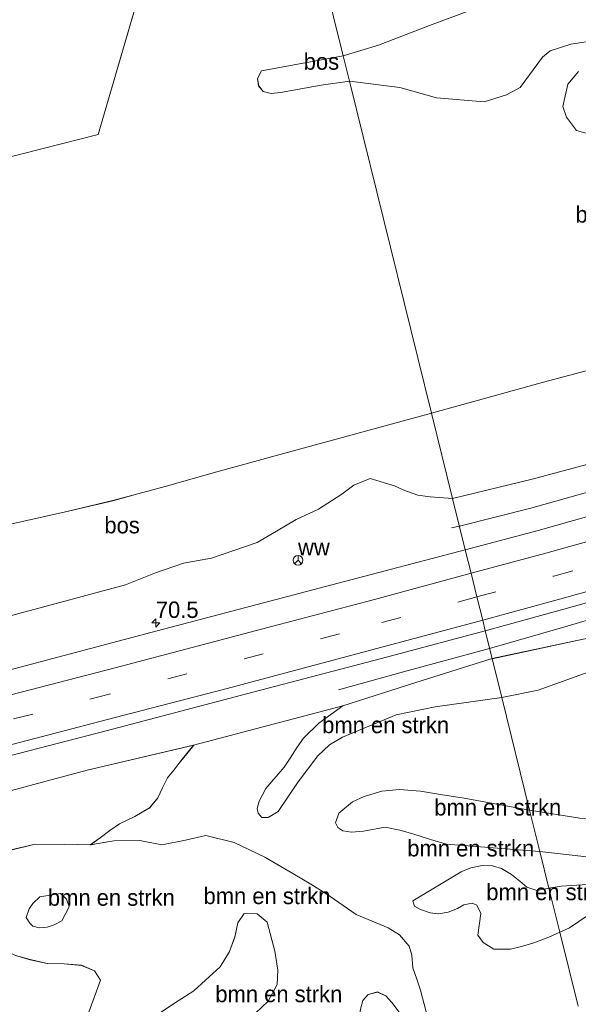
# Model space of a CAD drawing. Header units: millimetres. Extents: x 180000 to 190000, y 466229 to 468626.
# Tile 69 of 202: x 182665 to 182750, y 468155 to 468305. Entities that reach past the tile are written whole.
import ezdxf
from ezdxf.enums import TextEntityAlignment as Align

# ---------------------------------------------------------------- set-up
doc = ezdxf.new("R2010")
doc.units = ezdxf.units.MM
doc.linetypes.add('39strp', pattern=[12, 3, -9])
for name, color, linetype, lineweight in [('af-bs-rasterhekwerk', 8, 'hekwerk', 18), ('as-bs-kilometr', 13, 'Continuous', 18), ('bp-b5-bomenstruiken', 93, 'Continuous', 18), ('bp-b5-bos', 93, 'Continuous', 18), ('bp-b5-grasland', 93, 'Continuous', 18), ('bw-bs-rona', 8, 'Continuous', 18), ('gr-bs-geleiderail', 213, 'geleiderail', 18), ('gw-bs-kruinlijn', 93, 'Continuous', 18), ('gw-bs-teenlijn', 93, 'Continuous', 18), ('kd-bs-opnamedtmgrens', 173, 'Continuous', 18), ('mk-bs-39streep 0.15', 8, '39strp', 18), ('mk-bs-streep 0.15', 8, 'Continuous', 18), ('og-bs-hulpgeometrie', 53, 'Continuous', 18), ('vh-b5-verh_soort', 8, 'Continuous', 18)]:
    doc.layers.add(name, color=color, linetype=linetype, lineweight=lineweight)
doc.styles.add('rtw_iso', font='iso-rtw.shx')
doc.linetypes.add('geleiderail', pattern='A,2,-1,[175,RTW.shx,S=0.5,R=0,X=0,Y=0],-1', length=4)
doc.linetypes.add('hekwerk', pattern='A,7,-1.5,[1,RTW.shx,S=0.75,R=0,X=0,Y=0],-1.5', length=10)

# ---------------------------------------------------------------- blocks, each defined once
blk = doc.blocks.new('wegwijzer')
for q in [(-0.53, -0.53), (0, 0.75), (0.53, -0.53)]:
    blk.add_line((0, 0), q)
blk.add_circle((0, 0), 0.75)
blk = doc.blocks.new('dtbattr')
at = {"style": 'rtw_iso'}
blk.add_attdef('TAG', (0.59, 0.87), '', height=2.5, dxfattribs=at)
blk = doc.blocks.new('dtbattr-r')
at = {"style": 'rtw_iso'}
blk.add_attdef('TAG', text='', height=2.5, dxfattribs=at).set_placement((0, 0), align=Align.MIDDLE_CENTER)
blk = doc.blocks.new('d33az_ACAD_1_FMEBLOCK62')
at = {"layer": 'bp-b5-grasland'}
blk.add_polyline3d([(-165.74, -55.42, 38.12), (-179.56, -58.37, 38.22), (-180.62, -54.11, 38.55), (-168.65, -50.83, 38.67), (-144.86, -44.19, 38.68)], dxfattribs=at)
blk = doc.blocks.new('d33az_ACAD_1_FMEBLOCK80')
at = {"layer": 'bp-b5-bomenstruiken'}
for points in [[(4.68, 21.38, 39.07), (9.35, 19.15, 39.12), (13.61, 16.65, 39.15), (16.33, 15.04, 39.11), (18.61, 13.63, 39.07), (23.23, 10.42, 39.17), (28.13, 8.37, 39.22), (29.83, 7.34, 39.17), (31.29, 5.61, 39.13), (31.7, 4.23, 39.11), (31.88, 2.32, 39.1), (32.46, 0.56, 39.1), (33.01, -1.09, 39.13), (33.9, -4.41, 39.1), (34.52, -6.4, 39.11), (34.09, -7.85, 39.07), (31.58, -11.3, 38.93), (28.72, -12.6, 38.84), (18.04, -16.1, 38.74), (-4.7, -22.41, 38.65), (-6.62, -21.79, 38.65), (-8.39, -20.65, 38.63), (-10.1, -19.94, 38.57), (-13.82, -18.41, 38.34), (-16.22, -16.64, 38.19), (-17.1, -15.11, 38.07), (-17.76, -12.22, 37.95), (-18.17, -9.82, 37.9), (-18.24, -7.1, 37.86), (-17.45, -4.45, 37.83), (-15.7, 0.4, 38.29), (-16.61, 1.84, 38.31), (-18.55, 2.68, 38.33), (-21.2, 2.9, 38.34), (-23.78, 2.97, 38.33), (-26.41, 3.54, 38.3), (-28.63, 4.15, 38.33), (-30.53, 5.12, 38.32), (-31.88, 6.56, 38.29), (-33.02, 9, 38.32), (-34.52, 11.68, 38.27), (-34.46, 16.07, 38.2), (-32.53, 18.47, 38.25), (-29.53, 20.18, 38.24), (-25.84, 21.06, 38.23), (-21.14, 21.13, 38.31), (-17.22, 21.03, 38.32), (-13.64, 21.64, 38.25), (-9.67, 21.65, 38.27), (-6.37, 21.03, 38.44), (-2.74, 21.71, 38.69), (0.34, 22.41, 38.97)], [(-25.97, 8.62, 41.09), (-25, 8.39, 41.08), (-23.8, 8.5, 41.09), (-22.74, 8.86, 41.1), (-21.56, 9.47, 41.05), (-20.43, 11.58, 41.02), (-20.86, 12.75, 41.01), (-21.76, 13.59, 41.01), (-24.9, 13.12, 41.01), (-25.96, 12.08, 41.01), (-26.53, 11.28, 41.04), (-26.98, 9.94, 41.05), (-26.45, 9.09, 41.09)], [(5.25, 9.13, 41), (4.78, 6.99, 40.96), (3.98, 4.78, 40.95), (2.54, 2.47, 40.88), (0.29, 0.42, 40.22), (-1.48, -1.19, 40.12), (-3.85, -2.71, 40.01), (-6.4, -4.4, 39.92), (-8.64, -6.27, 39.84), (-10.53, -8.97, 39.81), (-10.64, -10.89, 39.83), (-10.1, -12.79, 39.85), (-8.56, -14.4, 39.89), (-4.92, -16.62, 39.93), (-2.96, -17.8, 39.94), (-2.22, -17.87, 39.9), (-0.71, -17.91, 39.76), (0.97, -17.7, 39.66), (2.49, -17.43, 39.65), (4.19, -16.95, 39.54), (6.05, -16.31, 39.48), (7.2, -15.67, 39.54), (8.76, -14.62, 39.76), (9.82, -13.93, 39.95), (10.61, -13.53, 40.15), (11.94, -13.25, 40.37), (14.81, -12.45, 40.45), (17.05, -11.82, 40.54), (18.34, -11.41, 40.55), (21.56, -10.19, 40.16), (24.22, -9.53, 40.08), (26.77, -9.04, 40.1), (28.63, -8.23, 40.05), (30.03, -7.48, 40), (30.63, -6.46, 39.97), (30.42, -5.41, 39.97), (29.79, -4.47, 39.99), (28.65, -2.98, 40.01), (27.75, -1.95, 40.01), (26.49, -1.37, 39.96), (25.09, -1.76, 39.93), (24.27, -2.68, 39.92), (23.92, -3.97, 39.92), (23.74, -5.12, 39.97), (23.19, -6.96, 40.02), (21.97, -7.9, 40.23), (18.58, -9.27, 40.23), (15.12, -10.49, 40.21), (11.44, -12.03, 40.02), (9.24, -13.02, 39.77), (6.63, -13.62, 39.6), (4.69, -13.7, 39.83), (0.77, -13.06, 40.27), (0.48, -10.81, 40.55), (1, -8.89, 40.61), (2.85, -7.4, 40.68), (5.67, -5.88, 40.78), (7.91, -4.62, 40.88), (9.85, -2.79, 40.91), (11.19, -0.25, 40.93), (11.29, 1.92, 40.96), (10.85, 4.81, 41.05), (9.69, 9.26, 41.13), (8.16, 10.5, 41.09), (6.17, 10.55, 41.03)]]:
    blk.add_polyline3d(points, close=True, dxfattribs=at)
blk = doc.blocks.new('d33az_ACAD_1_FMEBLOCK144')
at = {"layer": 'bp-b5-bos'}
for points in [[(71.45, 32.55, 38.61), (69.95, 31.49, 38.32), (66.03, 31.58, 38.31), (61.33, 31.51, 38.23), (57.64, 30.63, 38.24), (54.64, 28.92, 38.25), (52.71, 26.53, 38.2), (52.65, 22.13, 38.27), (54.16, 19.46, 38.32), (55.29, 17.01, 38.29), (56.65, 15.57, 38.32), (58.54, 14.61, 38.33), (60.77, 13.99, 38.3), (63.4, 13.42, 38.33), (65.97, 13.36, 38.34), (68.62, 13.13, 38.33), (70.57, 12.29, 38.31), (71.47, 10.86, 38.29), (69.73, 6, 37.83), (68.93, 3.36, 37.86), (69.01, 0.63, 37.9), (69.41, -1.77, 37.95), (70.07, -4.66, 38.07), (70.95, -6.19, 38.19), (73.35, -7.96, 38.34), (77.08, -9.49, 38.57), (78.78, -10.19, 38.63), (80.55, -11.34, 38.65), (82.48, -11.96, 38.65), (80.08, -12.31, 38.62), (77.06, -11.42, 38.55), (75.62, -10.94, 38.44), (72.65, -10.65, 38.25), (69.75, -11.09, 38.1), (66.38, -11.78, 37.84), (64.21, -12.14, 37.73), (57.55, -13.79, 37.5), (42.91, -18.88, 37.69), (34.18, -21.5, 37.67), (22.15, -23.2, 37.2), (6.45, -26.06, 36.85), (-8.22, -29.04, 36.53), (-23.29, -31.2, 36.15), (-47.88, -37.87, 35.86), (-66.17, -42.47, 36.02), (-82.08, -46.64, 35.75), (-85.68, -31, 35.99), (-82.23, -28.39, 35.98), (-80.59, -25.96, 35.99), (-79.74, -23.55, 35.98), (-78.92, -21.67, 35.96), (-72.09, -13.34, 36.09), (-68.17, -8.42, 36.11), (-64.02, -5.65, 36.17), (-60.81, -4.24, 36.1), (-58.65, -3.25, 35.91), (-55.65, -0.67, 35.96), (-52.68, 1.59, 36.07), (-47.86, 4.11, 36.09), (-37.35, 7.73, 36.23), (-27.56, 9.97, 36.5), (-21.85, 12.24, 36.97), (-20.36, 14.28, 37.41), (-20.03, 15.06, 37.54), (-19.56, 16.76, 37.79), (-22.17, 16.93, 37.69), (-25.05, 17.24, 37.68), (-27.72, 17.34, 37.73), (-31.45, 17.23, 37.8), (-19.52, 19.97, 37.91), (3.02, 25.55, 38.01), (36.93, 34.11, 38.07), (69.48, 42.81, 38.16), (85.68, 46.64, 38.24), (83.98, 44.52, 38.51), (83.42, 43.84, 38.8), (82.65, 42.84, 38.9), (81.68, 41.66, 39), (80.91, 40.13, 38.88), (80.22, 38.62, 38.79), (78.94, 37.07, 38.64), (76.73, 35.76, 38.56), (74.39, 34.68, 38.47), (72.9, 33.65, 38.53)], [(36.22, 17.89, 38.43), (27.38, 16.84, 38.4), (24.18, 15.94, 38.36), (20.39, 14.81, 38.32), (17.26, 14.29, 38.24), (14.48, 13.81, 38.2), (12.02, 13.21, 38.3), (7.83, 12.29, 38.48), (4.52, 11.53, 38.55), (1.91, 11.84, 38.57), (0.51, 12.73, 38.44), (0.06, 14.18, 38.38), (-2.43, 15.49, 38.3), (-4.57, 16.5, 38.27), (-7.43, 17.38, 38.23), (-9.86, 17.4, 38.2), (-11.59, 17.1, 38.27), (-15.11, 15.51, 38.37), (-16.91, 13.3, 37.97), (-19.44, 9.44, 37.24), (-21.52, 5.74, 37.14), (-23.14, 0.99, 36.97), (-24.14, -2.05, 36.88), (-24.53, -5.28, 36.76), (-23.98, -10.27, 36.57), (-22.65, -12.63, 36.47), (-20.3, -14.02, 36.4), (-17.03, -14.14, 36.37), (-11.84, -10.83, 36.26), (-8.71, -8.88, 36.48), (-5.98, -6.46, 36.83), (0.71, -3.44, 37.25), (3.78, -2.35, 37.47), (8.34, -1.37, 37.65), (13.27, -3.12, 37.69), (14.95, -4.57, 37.66), (16.15, -6.44, 37.59), (16.61, -8.52, 37.53), (17.51, -11.24, 37.46), (19.33, -13.41, 37.54), (21.82, -14.79, 37.63), (24.2, -16.09, 37.74), (27.09, -16.72, 37.84), (30.16, -16.39, 37.94), (33.7, -16.32, 38.07), (37.31, -16.63, 38.21), (39.61, -16.18, 38.32), (41.62, -14.1, 38.26), (43.31, -11.02, 38.21), (45.73, -7.99, 38.23), (48.15, -4.27, 38.24), (48.4, -2.24, 38.18), (47.71, -0.33, 38.22), (46.32, 1.84, 38.31), (45.37, 4.77, 38.33), (45.81, 10.26, 38.3), (45.15, 13.79, 38.25), (44.61, 16.19, 38.28), (43.62, 17.97, 38.32), (41.74, 18.66, 38.32)]]:
    blk.add_polyline3d(points, close=True, dxfattribs=at)
blk = doc.blocks.new('d33az_ACAD_1_FMEBLOCK145')
at = {"layer": 'bp-b5-bos'}
blk.add_polyline3d([(-13.6, 1.78, 37.8), (65.44, 21.82, 37.81), (80.62, 73.8, 37.62), (90.49, 74.95, 37.62), (92.51, 75.18, 37.62), (102.74, 33.81, 38.27), (90.3, 31.54, 37.86), (89.71, 30.35, 37.77), (89.88, 29.25, 37.73), (90.55, 28.38, 37.7), (91.78, 28.1, 37.68), (93.21, 28.24, 37.59), (94.63, 28.49, 37.5), (99.38, 29.35, 37.42), (103.69, 29.98, 37.35), (116.18, -20.54, 37.01), (95.52, -26.18, 37.56), (83.5, -29.49, 37.73), (75.64, -31.68, 38.39), (71.46, -32.8, 38.68), (67.69, -33.85, 38.22), (60.45, -35.57, 37.13), (50.23, -37.83, 37.04)], dxfattribs=at)
blk = doc.blocks.new('hecto')
for p, q in [((0, 0.625), (-0.625, 0)), ((0, -0.625), (0, 0.625)), ((-0.625, 0), (0.625, 0)), ((0.625, 0), (0, -0.625))]:
    blk.add_line(p, q)

msp = doc.modelspace()

# ---------------------------------------------------------------- linework, layer by layer
at = {"layer": 'af-bs-rasterhekwerk'}
for points in [[(182744.99, 468249.37, 37.2), (182772.59, 468256.73, 37.17), (182774.75, 468255.98, 37.4), (182776.93, 468256.94, 38.61)], [(182727.93, 468244.68, 37.01), (182744.99, 468249.37, 37.2)], [(182727.93, 468244.68, 37.01), (182707.27, 468239.04, 37.56), (182695.25, 468235.73, 37.73), (182687.39, 468233.54, 38.39), (182683.21, 468232.42, 38.68), (182679.44, 468231.36, 38.22), (182672.2, 468229.65, 37.13)], [(182672.2, 468229.65, 37.13), (182661.98, 468227.39, 37.04), (182653.51, 468225.58, 36.86), (182645.14, 468223.8, 37.29), (182641.54, 468223.26, 37.37), (182640.75, 468222.76, 37.23), (182638.81, 468222.22, 36.84), (182636.15, 468221.79, 37.2), (182633.14, 468221.29, 37.74), (182627.49, 468220, 38.3), (182622.91, 468218.94, 38.41), (182617.94, 468217.89, 37.88), (182605.77, 468215.27, 38.13)]]:
    msp.add_polyline3d(points, dxfattribs=at)
at = {"layer": 'bp-b5-bomenstruiken'}
for points in [[(182753.08, 468205.73, 37.07), (182744.17, 468202.56, 37.13), (182738.64, 468201.4, 36.86), (182737.17, 468207.33, 38.22), (182751, 468210.27, 38.12)], [(182727.13, 468153.58, 39.1), (182726.24, 468156.91, 39.13), (182725.69, 468158.55, 39.1), (182725.11, 468160.32, 39.1), (182724.93, 468162.23, 39.11), (182724.52, 468163.6, 39.13), (182723.06, 468165.34, 39.17), (182721.36, 468166.37, 39.22), (182716.46, 468168.42, 39.17), (182711.84, 468171.63, 39.07), (182709.56, 468173.04, 39.11), (182706.84, 468174.65, 39.15), (182702.58, 468177.15, 39.12), (182697.91, 468179.38, 39.07), (182693.57, 468180.41, 38.97), (182690.49, 468179.71, 38.69), (182686.86, 468179.02, 38.44), (182683.56, 468179.65, 38.27), (182679.59, 468179.64, 38.25), (182676, 468179.03, 38.32), (182677.51, 468180.09, 38.61), (182678.96, 468181.19, 38.53), (182680.44, 468182.22, 38.47), (182682.79, 468183.3, 38.56), (182684.99, 468184.62, 38.64), (182686.28, 468186.16, 38.79), (182686.97, 468187.67, 38.88), (182687.73, 468189.2, 39), (182688.7, 468190.39, 38.9), (182689.47, 468191.38, 38.8), (182690.04, 468192.07, 38.51), (182691.73, 468194.18, 38.24), (182714.44, 468200.15, 38.27), (182710.77, 468197.52, 38.31), (182708.45, 468195.24, 38.45), (182707.47, 468193.84, 38.59), (182706.43, 468192.17, 38.58), (182705.5, 468190.84, 38.57), (182702.71, 468187.56, 38.63), (182701.7, 468185.66, 38.66), (182701.42, 468184.55, 38.6), (182701.54, 468183.8, 38.53), (182702.1, 468183.16, 38.47), (182703.07, 468183.16, 38.41), (182704.6, 468184.07, 38.25), (182707.65, 468188.59, 37.7), (182710.65, 468192.57, 37.56), (182712.4, 468194.23, 37.47), (182714.38, 468195.39, 37.45), (182722.57, 468198.8, 37.53), (182728.5, 468200.02, 37.28), (182738.64, 468201.4, 36.86), (182742.88, 468184.27, 37.04), (182732.91, 468186.09, 37.2), (182729.33, 468186.66, 37.32), (182726.27, 468187.18, 37.39), (182723.07, 468187.45, 37.35), (182720.37, 468187.17, 37.37), (182717.67, 468186.36, 37.34), (182715.9, 468185.54, 37.4), (182713.84, 468183.81, 37.61), (182713.34, 468182.36, 37.78), (182713.69, 468181.65, 37.96), (182714.42, 468181.14, 38.1), (182715.74, 468180.91, 38.44), (182717.59, 468181.09, 38.67), (182720.88, 468181.7, 39.11), (182723.1, 468181.23, 39.33), (182725.08, 468180.68, 39.43), (182727.76, 468179.82, 39.4), (182730.22, 468179.09, 39.47), (182744.43, 468178, 38.75), (182745.81, 468172.42, 39.19), (182743.98, 468172.08, 39.23), (182742.46, 468172.56, 39.29), (182741.36, 468173.47, 39.34), (182740.13, 468174.51, 39.38), (182738.58, 468175.43, 39.44), (182737.24, 468175.81, 39.53), (182735.64, 468175.84, 39.61), (182733.9, 468175.51, 39.65), (182732.45, 468174.91, 39.7), (182725.1, 468170.48, 39.26), (182725.35, 468169.7, 39.22), (182726.27, 468169.15, 39.19), (182727.71, 468168.66, 39.16), (182729.02, 468168.52, 39.16), (182730.46, 468168.76, 39.12), (182731.91, 468169.32, 39.06), (182732.85, 468169.86, 39.01), (182734.12, 468170.15, 38.95), (182734.82, 468169.81, 38.85), (182735.43, 468168.57, 38.79), (182734.99, 468165.26, 38.57), (182735.82, 468164.13, 38.56), (182737.44, 468163.13, 38.54), (182739.97, 468163.16, 38.56), (182741.66, 468163.55, 38.5), (182743.52, 468164.11, 38.41), (182745.78, 468164.98, 38.3), (182747.46, 468165.74, 38.22), (182750.24, 468154.49, 38.35)], [(182755.59, 468176.72, 38.14), (182744.43, 468178, 38.75), (182742.88, 468184.27, 37.04), (182750.53, 468183.06, 37.19)], [(182751.66, 468172.96, 38.71), (182747.7, 468172.74, 38.95), (182745.81, 468172.42, 39.19), (182744.43, 468178, 38.75), (182755.59, 468176.72, 38.14)], [(182750.24, 468154.49, 38.35), (182747.46, 468165.74, 38.22), (182748.92, 468166.4, 38.23), (182754.64, 468170.22, 38.16)], [(182686.83, 468153.6, 39.92), (182689.38, 468155.29, 40.01), (182691.75, 468156.81, 40.12), (182693.52, 468158.41, 40.22), (182695.77, 468160.47, 40.88), (182697.21, 468162.78, 40.95), (182698.01, 468164.98, 40.96), (182698.48, 468167.12, 41), (182699.4, 468168.55, 41.03), (182701.39, 468168.5, 41.09), (182702.92, 468167.25, 41.13), (182704.08, 468162.81, 41.05), (182704.52, 468159.92, 40.96), (182704.42, 468157.74, 40.93), (182703.08, 468155.21, 40.91), (182701.14, 468153.38, 40.88)], [(182717.15, 468154.03, 39.92), (182717.5, 468155.32, 39.92), (182718.32, 468156.24, 39.93), (182719.72, 468156.62, 39.96), (182720.98, 468156.05, 40.01), (182721.88, 468155.02, 40.01), (182723.02, 468153.53, 39.99)]]:
    msp.add_polyline3d(points, dxfattribs=at)
for points in [[(182703.07, 468183.16, 38.41), (182702.1, 468183.16, 38.47), (182701.54, 468183.8, 38.53), (182701.42, 468184.55, 38.6), (182701.7, 468185.66, 38.66), (182702.71, 468187.56, 38.63), (182705.5, 468190.84, 38.57), (182706.43, 468192.17, 38.58), (182707.47, 468193.84, 38.59), (182708.45, 468195.24, 38.45), (182710.77, 468197.52, 38.31), (182714.44, 468200.15, 38.27), (182725.57, 468203.7, 38.26), (182737.17, 468207.33, 38.22), (182738.64, 468201.4, 36.86), (182728.5, 468200.02, 37.28), (182722.57, 468198.8, 37.53), (182714.38, 468195.39, 37.45), (182712.4, 468194.23, 37.47), (182710.65, 468192.57, 37.56), (182707.65, 468188.59, 37.7), (182704.6, 468184.07, 38.25)], [(182759.86, 468184.63, 37.44), (182755.73, 468182.92, 37.34), (182750.53, 468183.06, 37.19), (182742.88, 468184.27, 37.04), (182738.64, 468201.4, 36.86), (182744.17, 468202.56, 37.13), (182753.08, 468205.73, 37.07), (182757.19, 468207.09, 37.29), (182759.82, 468206.89, 37.37), (182761.31, 468205.81, 37.41), (182762.37, 468201.82, 37.5), (182764.15, 468195.82, 37.39), (182763.18, 468190.15, 37.46), (182761.21, 468186.38, 37.39)], [(182742.88, 468184.27, 37.04), (182744.43, 468178, 38.75), (182730.22, 468179.09, 39.47), (182727.76, 468179.82, 39.4), (182725.08, 468180.68, 39.43), (182723.1, 468181.23, 39.33), (182720.88, 468181.7, 39.11), (182717.59, 468181.09, 38.67), (182715.74, 468180.91, 38.44), (182714.42, 468181.14, 38.1), (182713.69, 468181.65, 37.96), (182713.34, 468182.36, 37.78), (182713.84, 468183.81, 37.61), (182715.9, 468185.54, 37.4), (182717.67, 468186.36, 37.34), (182720.37, 468187.17, 37.37), (182723.07, 468187.45, 37.35), (182726.27, 468187.18, 37.39), (182729.33, 468186.66, 37.32), (182732.91, 468186.09, 37.2)], [(182742.46, 468172.56, 39.29), (182743.98, 468172.08, 39.23), (182745.81, 468172.42, 39.19), (182747.46, 468165.74, 38.22), (182745.78, 468164.98, 38.3), (182743.52, 468164.11, 38.41), (182741.66, 468163.55, 38.5), (182739.97, 468163.16, 38.56), (182737.44, 468163.13, 38.54), (182735.82, 468164.13, 38.56), (182734.99, 468165.26, 38.57), (182735.43, 468168.57, 38.79), (182734.82, 468169.81, 38.85), (182734.12, 468170.15, 38.95), (182732.85, 468169.86, 39.01), (182731.91, 468169.32, 39.06), (182730.46, 468168.76, 39.12), (182729.02, 468168.52, 39.16), (182727.71, 468168.66, 39.16), (182726.27, 468169.15, 39.19), (182725.35, 468169.7, 39.22), (182725.1, 468170.48, 39.26), (182732.45, 468174.91, 39.7), (182733.9, 468175.51, 39.65), (182735.64, 468175.84, 39.61), (182737.24, 468175.81, 39.53), (182738.58, 468175.43, 39.44), (182740.13, 468174.51, 39.38), (182741.36, 468173.47, 39.34)], [(182748.92, 468166.4, 38.23), (182747.46, 468165.74, 38.22), (182745.81, 468172.42, 39.19), (182747.7, 468172.74, 38.95), (182751.66, 468172.96, 38.71), (182756.46, 468173.12, 38.26), (182757.89, 468173.19, 38.13), (182754.64, 468170.22, 38.16)], [(182669.43, 468166.5, 41.09), (182668.23, 468166.39, 41.08), (182667.26, 468166.62, 41.09), (182666.78, 468167.09, 41.09), (182666.25, 468167.94, 41.05), (182666.7, 468169.28, 41.04), (182667.27, 468170.08, 41.01), (182668.33, 468171.12, 41.01), (182671.47, 468171.59, 41.01), (182672.37, 468170.74, 41.01), (182672.8, 468169.58, 41.02), (182671.66, 468167.47, 41.05), (182670.49, 468166.85, 41.1)]]:
    msp.add_polyline3d(points, close=True, dxfattribs=at)
at = {"layer": 'bp-b5-bos'}
for points in [[(182736.66, 468306.99, 38.54), (182727.61, 468303.64, 38.27), (182719.86, 468300.66, 38.3), (182714.49, 468299.03, 38.27), (182704.26, 468340.4, 37.62)], [(182763.26, 468304.91, 36.74), (182762.82, 468303.3, 36.74), (182762.25, 468302.12, 36.78), (182760.32, 468301.04, 37), (182756.5, 468300.06, 37.21), (182754.12, 468300.33, 37.33), (182751.46, 468301.14, 37.45), (182749.17, 468300.8, 37.37), (182746.01, 468299.8, 37.27), (182744.81, 468298.83, 37.37), (182741.41, 468294.21, 37.33), (182739.34, 468293.1, 37.34), (182735.96, 468292.03, 37.33), (182728.7, 468292.65, 37.32), (182723.11, 468294.19, 37.4), (182715.44, 468295.2, 37.35), (182714.49, 468299.03, 38.27), (182719.86, 468300.66, 38.3), (182727.61, 468303.64, 38.27), (182736.66, 468306.99, 38.54)], [(182772.59, 468256.73, 37.17), (182744.99, 468249.37, 37.2), (182727.93, 468244.68, 37.01), (182715.44, 468295.2, 37.35), (182723.11, 468294.19, 37.4), (182728.7, 468292.65, 37.32), (182735.96, 468292.03, 37.33), (182739.34, 468293.1, 37.34), (182741.41, 468294.21, 37.33), (182744.81, 468298.83, 37.37), (182746.01, 468299.8, 37.27), (182749.17, 468300.8, 37.37), (182751.46, 468301.14, 37.45)], [(182750.32, 468296.65, 37.19), (182748.71, 468294.72, 37.4), (182747.94, 468291.31, 37.41), (182748.47, 468289.69, 37.44), (182750.03, 468287.66, 37.39), (182752.55, 468286.95, 37.33)], [(182661.98, 468227.39, 37.04), (182672.2, 468229.65, 37.13), (182679.44, 468231.36, 38.22), (182683.21, 468232.42, 38.68), (182687.39, 468233.54, 38.39), (182695.25, 468235.73, 37.73), (182707.27, 468239.04, 37.56), (182727.93, 468244.68, 37.01), (182731.15, 468231.68, 37.72), (182727.75, 468231.95, 37.69), (182725.84, 468232.2, 37.68), (182723.74, 468232.95, 37.59), (182722.32, 468233.63, 37.53), (182718.62, 468234.71, 37.41), (182716.09, 468233.73, 37.36), (182714.29, 468232.33, 37.36), (182710.76, 468230.07, 37.31), (182707.35, 468228.48, 37.38), (182704.34, 468226.74, 37.49), (182701.39, 468224.98, 37.6), (182694.47, 468222.63, 37.82), (182690.18, 468221.84, 37.84), (182685.91, 468220.36, 37.78), (182681.36, 468218.57, 37.74), (182648.1, 468209.61, 37.45)]]:
    msp.add_polyline3d(points, dxfattribs=at)
for points in [[(182704.96, 468293.45, 37.59), (182703.53, 468293.32, 37.68), (182702.3, 468293.6, 37.7), (182701.62, 468294.46, 37.73), (182701.46, 468295.57, 37.77), (182702.05, 468296.76, 37.86), (182714.49, 468299.03, 38.27), (182715.44, 468295.2, 37.35), (182711.13, 468294.57, 37.42), (182706.38, 468293.7, 37.5)], [(182776.89, 468253.81, 37.43), (182778.28, 468253.28, 37.48), (182779.36, 468253.8, 37.55), (182780.99, 468253.02, 37.6), (182782.15, 468252.5, 37.72), (182782.17, 468250.86, 37.83), (182782.77, 468248.58, 37.95), (182783.67, 468247.12, 38.01), (182785.22, 468246.02, 38), (182787.57, 468245.34, 38.03), (182789.38, 468245.25, 38.03), (182781.02, 468244.28, 38.12), (182765.58, 468240.61, 38.09), (182743.26, 468234.61, 37.65), (182731.15, 468231.68, 37.72), (182727.93, 468244.68, 37.01), (182744.99, 468249.37, 37.2), (182772.59, 468256.73, 37.17), (182774.75, 468255.98, 37.4), (182775.48, 468254.45, 37.41)]]:
    msp.add_polyline3d(points, close=True, dxfattribs=at)
at = {"layer": 'bp-b5-grasland'}
for points in [[(182752.55, 468286.95, 37.33), (182750.03, 468287.66, 37.39), (182748.47, 468289.69, 37.44), (182747.94, 468291.31, 37.41), (182748.71, 468294.72, 37.4), (182750.32, 468296.65, 37.19)], [(182768.36, 468233.65, 38.5), (182744.19, 468226.81, 38.47), (182733.08, 468223.86, 38.42), (182731.15, 468231.68, 37.72), (182743.26, 468234.61, 37.65), (182765.58, 468240.61, 38.09)], [(182648.1, 468209.61, 37.45), (182681.36, 468218.57, 37.74), (182685.91, 468220.36, 37.78), (182690.18, 468221.84, 37.84), (182694.47, 468222.63, 37.82), (182701.39, 468224.98, 37.6), (182704.34, 468226.74, 37.49), (182707.35, 468228.48, 37.38), (182710.76, 468230.07, 37.31), (182714.29, 468232.33, 37.36), (182716.09, 468233.73, 37.36), (182718.62, 468234.71, 37.41), (182722.32, 468233.63, 37.53), (182723.74, 468232.95, 37.59), (182725.84, 468232.2, 37.68), (182727.75, 468231.95, 37.69), (182731.15, 468231.68, 37.72), (182733.08, 468223.86, 38.42), (182713.72, 468218.8, 38.4), (182685.21, 468211.3, 38.37), (182659.33, 468204.48, 38.32)]]:
    msp.add_polyline3d(points, dxfattribs=at)
msp.add_polyline3d([(182555.73, 468159.71, 37.76), (182512.78, 468149.6, 37.94), (182511.3, 468156.02, 38.29), (182535.38, 468161.41, 38.29), (182555.35, 468166.11, 38.35), (182582.69, 468172.5, 38.37), (182605.42, 468177.9, 38.44), (182632.87, 468184.65, 38.52), (182656.37, 468190.66, 38.57), (182678.43, 468196.36, 38.59), (182700.92, 468202.26, 38.57), (182720.31, 468207.34, 38.55), (182736.12, 468211.58, 38.55), (182737.17, 468207.33, 38.22), (182725.57, 468203.7, 38.26), (182714.44, 468200.15, 38.27), (182691.73, 468194.18, 38.24), (182675.53, 468190.35, 38.16), (182642.99, 468181.66, 38.07), (182609.08, 468173.09, 38.01), (182586.53, 468167.52, 37.91), (182574.61, 468164.77, 37.8)], close=True, dxfattribs=at)
at = {"layer": 'gr-bs-geleiderail'}
for points in [[(182732.19, 468227.46, 38.11), (182743.05, 468230.21, 38.64), (182750.6, 468232.34, 38.93), (182763.65, 468235.89, 38.85), (182785.42, 468242, 38.87), (182808.36, 468248.65, 38.94), (182831.44, 468255.43, 38.99), (182850.59, 468261.07, 39.05), (182860.73, 468264.39, 38.65), (182870.67, 468267.6, 38.19)], [(182874.05, 468248.28, 38.54), (182860.01, 468244.46, 39.07), (182852.3, 468242.16, 39.24), (182831.12, 468235.94, 39.26), (182804.2, 468228.05, 39.25), (182775.39, 468219.89, 39.23), (182758.83, 468215.3, 39.19), (182748.59, 468212.28, 38.88), (182736.79, 468208.89, 38.35)], [(182730.96, 468227.21, 38.11), (182732.19, 468227.46, 38.11)], [(182713.77, 468202.61, 38.42), (182724.04, 468205.41, 38.9), (182736.79, 468208.89, 39.3)]]:
    msp.add_polyline3d(points, dxfattribs=at)
at = {"layer": 'gw-bs-kruinlijn'}
for points in [[(182714.49, 468299.03, 38.27), (182719.86, 468300.66, 38.3), (182727.61, 468303.64, 38.27), (182736.66, 468306.99, 38.54), (182743.25, 468308.65, 38.55), (182750.15, 468309.74, 38.83), (182751.2, 468310.18, 39.01), (182752.36, 468311.7, 39.03), (182752.87, 468313.07, 39.1), (182755.45, 468319.66, 38.35)], [(182714.49, 468299.03, 38.27), (182702.05, 468296.76, 37.86)], [(182744.43, 468178, 38.75), (182755.59, 468176.72, 38.14), (182761.99, 468177.93, 38.37), (182765.39, 468178.72, 38.4), (182767.62, 468181.35, 38.36), (182768.44, 468184, 38.36), (182768.62, 468189.15, 38.26), (182764.81, 468207.49, 38.26), (182763.89, 468210.3, 38.23), (182762.34, 468211.67, 38.23), (182758.55, 468211.52, 38.14), (182751, 468210.27, 38.12), (182737.17, 468207.33, 38.22)], [(182704.6, 468184.07, 38.25), (182703.07, 468183.16, 38.41), (182702.1, 468183.16, 38.47), (182701.54, 468183.8, 38.53), (182701.42, 468184.55, 38.6), (182701.7, 468185.66, 38.66), (182702.71, 468187.56, 38.63), (182705.5, 468190.84, 38.57), (182706.43, 468192.17, 38.58), (182707.47, 468193.84, 38.59), (182708.45, 468195.24, 38.45), (182710.77, 468197.52, 38.31), (182714.44, 468200.15, 38.27), (182725.57, 468203.7, 38.26), (182737.17, 468207.33, 38.22)], [(182744.43, 468178, 38.75), (182730.22, 468179.09, 39.47), (182727.76, 468179.82, 39.4), (182725.08, 468180.68, 39.43), (182723.1, 468181.23, 39.33), (182720.88, 468181.7, 39.11), (182717.59, 468181.09, 38.67), (182715.74, 468180.91, 38.44)], [(182725.1, 468170.48, 39.26), (182732.45, 468174.91, 39.7), (182733.9, 468175.51, 39.65), (182735.64, 468175.84, 39.61), (182737.24, 468175.81, 39.53), (182738.58, 468175.43, 39.44), (182740.13, 468174.51, 39.38), (182741.36, 468173.47, 39.34), (182742.46, 468172.56, 39.29), (182743.98, 468172.08, 39.23), (182745.81, 468172.42, 39.19)], [(182757.89, 468173.19, 38.13), (182756.46, 468173.12, 38.26), (182751.66, 468172.96, 38.71), (182747.7, 468172.74, 38.95), (182745.81, 468172.42, 39.19)], [(182671.47, 468171.59, 41.01), (182668.33, 468171.12, 41.01), (182667.27, 468170.08, 41.01), (182666.7, 468169.28, 41.04), (182666.25, 468167.94, 41.05), (182666.78, 468167.09, 41.09), (182667.26, 468166.62, 41.09), (182668.23, 468166.39, 41.08), (182669.43, 468166.5, 41.09), (182670.49, 468166.85, 41.1), (182671.66, 468167.47, 41.05), (182672.8, 468169.58, 41.02), (182672.37, 468170.74, 41.01), (182671.47, 468171.59, 41.01)], [(182699.4, 468168.55, 41.03), (182698.48, 468167.12, 41), (182698.01, 468164.98, 40.96), (182697.21, 468162.78, 40.95), (182695.77, 468160.47, 40.88), (182693.52, 468158.41, 40.22), (182691.75, 468156.81, 40.12), (182689.38, 468155.29, 40.01), (182686.83, 468153.6, 39.92)], [(182701.14, 468153.38, 40.88), (182703.08, 468155.21, 40.91), (182704.42, 468157.74, 40.93), (182704.52, 468159.92, 40.96), (182704.08, 468162.81, 41.05), (182702.92, 468167.25, 41.13), (182701.39, 468168.5, 41.09), (182699.4, 468168.55, 41.03)], [(182723.02, 468153.53, 39.99), (182721.88, 468155.02, 40.01), (182720.98, 468156.05, 40.01), (182719.72, 468156.62, 39.96), (182718.32, 468156.24, 39.93), (182717.5, 468155.32, 39.92), (182717.15, 468154.03, 39.92)]]:
    msp.add_polyline3d(points, dxfattribs=at)
at = {"layer": 'gw-bs-teenlijn'}
for points in [[(182715.44, 468295.2, 37.35), (182723.11, 468294.19, 37.4), (182728.7, 468292.65, 37.32), (182735.96, 468292.03, 37.33), (182739.34, 468293.1, 37.34), (182741.41, 468294.21, 37.33), (182744.81, 468298.83, 37.37), (182746.01, 468299.8, 37.27), (182749.17, 468300.8, 37.37), (182751.46, 468301.14, 37.45), (182754.12, 468300.33, 37.33), (182756.5, 468300.06, 37.21), (182760.32, 468301.04, 37), (182762.25, 468302.12, 36.78)], [(182702.05, 468296.76, 37.86), (182701.46, 468295.57, 37.77), (182701.62, 468294.46, 37.73), (182702.3, 468293.6, 37.7), (182703.53, 468293.32, 37.68), (182704.96, 468293.45, 37.59), (182706.38, 468293.7, 37.5), (182711.13, 468294.57, 37.42), (182715.44, 468295.2, 37.35)], [(182738.64, 468201.4, 36.86), (182744.17, 468202.56, 37.13), (182753.08, 468205.73, 37.07), (182757.19, 468207.09, 37.29), (182759.82, 468206.89, 37.37), (182761.31, 468205.81, 37.41), (182762.37, 468201.82, 37.5), (182764.15, 468195.82, 37.39), (182763.18, 468190.15, 37.46), (182761.21, 468186.38, 37.39), (182759.86, 468184.63, 37.44), (182755.73, 468182.92, 37.34), (182750.53, 468183.06, 37.19), (182742.88, 468184.27, 37.04)], [(182738.64, 468201.4, 36.86), (182728.5, 468200.02, 37.28), (182722.57, 468198.8, 37.53), (182714.38, 468195.39, 37.45), (182712.4, 468194.23, 37.47), (182710.65, 468192.57, 37.56), (182707.65, 468188.59, 37.7), (182704.6, 468184.07, 38.25)], [(182715.74, 468180.91, 38.44), (182714.42, 468181.14, 38.1), (182713.69, 468181.65, 37.96), (182713.34, 468182.36, 37.78), (182713.84, 468183.81, 37.61), (182715.9, 468185.54, 37.4), (182717.67, 468186.36, 37.34), (182720.37, 468187.17, 37.37), (182723.07, 468187.45, 37.35), (182726.27, 468187.18, 37.39), (182729.33, 468186.66, 37.32), (182732.91, 468186.09, 37.2), (182742.88, 468184.27, 37.04)], [(182693.57, 468180.41, 38.97), (182690.49, 468179.71, 38.69), (182686.86, 468179.02, 38.44), (182683.56, 468179.65, 38.27), (182679.59, 468179.64, 38.25), (182676, 468179.03, 38.32), (182672.09, 468179.12, 38.31), (182667.39, 468179.06, 38.23), (182663.7, 468178.18, 38.24)], [(182727.13, 468153.58, 39.1), (182726.24, 468156.91, 39.13), (182725.69, 468158.55, 39.1), (182725.11, 468160.32, 39.1), (182724.93, 468162.23, 39.11), (182724.52, 468163.6, 39.13), (182723.06, 468165.34, 39.17), (182721.36, 468166.37, 39.22), (182716.46, 468168.42, 39.17), (182711.84, 468171.63, 39.07), (182709.56, 468173.04, 39.11), (182706.84, 468174.65, 39.15), (182702.58, 468177.15, 39.12), (182697.91, 468179.38, 39.07), (182693.57, 468180.41, 38.97)], [(182747.46, 468165.74, 38.22), (182748.92, 468166.4, 38.23), (182754.64, 468170.22, 38.16), (182757.89, 468173.19, 38.13)], [(182725.1, 468170.48, 39.26), (182725.35, 468169.7, 39.22), (182726.27, 468169.15, 39.19), (182727.71, 468168.66, 39.16), (182729.02, 468168.52, 39.16), (182730.46, 468168.76, 39.12), (182731.91, 468169.32, 39.06), (182732.85, 468169.86, 39.01), (182734.12, 468170.15, 38.95), (182734.82, 468169.81, 38.85), (182735.43, 468168.57, 38.79), (182734.99, 468165.26, 38.57), (182735.82, 468164.13, 38.56), (182737.44, 468163.13, 38.54), (182739.97, 468163.16, 38.56), (182741.66, 468163.55, 38.5), (182743.52, 468164.11, 38.41), (182745.78, 468164.98, 38.3), (182747.46, 468165.74, 38.22)], [(182664.6, 468162.15, 38.33), (182666.82, 468161.53, 38.3), (182669.45, 468160.96, 38.33), (182672.03, 468160.9, 38.34), (182674.68, 468160.67, 38.33), (182676.62, 468159.84, 38.31), (182677.53, 468158.4, 38.29), (182675.78, 468153.55, 37.83)]]:
    msp.add_polyline3d(points, dxfattribs=at)
at = {"layer": 'kd-bs-opnamedtmgrens'}
msp.add_polyline3d([(182699.22, 468351.89, 37.82), (182695.07, 468347.03, 37.73), (182692.36, 468339.01, 37.62), (182677.19, 468287.04, 37.81), (182598.15, 468266.99, 37.8)], dxfattribs=at)
at = {"layer": 'mk-bs-39streep 0.15'}
for points in [[(182734.85, 468216.71, 38.57), (182746.54, 468219.89, 38.65), (182770.15, 468226.5, 38.64), (182793.71, 468233.23, 38.75), (182817.21, 468240.05, 38.76), (182840.72, 468246.99, 38.79), (182864.18, 468253.99, 38.82), (182887.59, 468261.12, 38.9), (182911.03, 468268.38, 38.86), (182934.31, 468275.68, 38.92), (182957.7, 468283.14, 38.93), (182980.94, 468290.69, 38.92), (183004.2, 468298.37, 38.94), (183027.42, 468306.11, 38.94), (183050.64, 468314.04, 38.92), (183073.76, 468322.09, 38.93), (183093.61, 468329.13, 38.91)], [(182734.85, 468216.71, 38.57), (182713.92, 468211.09, 38.63), (182678.85, 468201.91, 38.59), (182655.38, 468195.85, 38.54), (182618.47, 468186.58, 38.48), (182582.7, 468177.97, 38.38), (182558.95, 468172.33, 38.38), (182535.07, 468166.84, 38.3), (182510.11, 468161.17, 38.24)]]:
    msp.add_polyline3d(points, dxfattribs=at)
at = {"layer": 'mk-bs-streep 0.15'}
for points in [[(182733.96, 468220.31, 38.55), (182745.32, 468223.37, 38.54), (182768.62, 468229.85, 38.53), (182792.23, 468236.59, 38.62), (182814.79, 468243.17, 38.61), (182839.69, 468250.47, 38.64), (182862.8, 468257.38, 38.6), (182886.6, 468264.64, 38.73), (182910.06, 468271.91, 38.81), (182933.16, 468279.18, 38.82), (182956.41, 468286.57, 38.81), (182980.01, 468294.28, 38.79), (183003.29, 468301.92, 38.83), (183026.2, 468309.56, 38.84), (183049.34, 468317.51, 38.85), (183072.16, 468325.43, 38.83), (183092.63, 468332.67, 38.83)], [(182735.73, 468213.16, 38.57), (182747.65, 468216.43, 38.6), (182771.13, 468222.96, 38.59), (182794.45, 468229.6, 38.65), (182818.39, 468236.56, 38.69), (182841.66, 468243.42, 38.75), (182865.24, 468250.49, 38.83), (182888.54, 468257.55, 38.81), (182912.18, 468264.91, 38.88), (182935.01, 468272.06, 38.89), (182958.33, 468279.46, 38.89), (182982, 468287.17, 38.91), (183004.92, 468294.76, 38.95), (183028.5, 468302.63, 38.92), (183051.5, 468310.48, 38.86), (183074.49, 468318.52, 38.89), (183094.59, 468325.6, 38.84)], [(182509.3, 468164.71, 38.17), (182533.82, 468170.28, 38.16), (182555.81, 468175.36, 38.2), (182580.57, 468181.19, 38.29), (182606.48, 468187.43, 38.35), (182626.95, 468192.44, 38.39), (182652.27, 468198.83, 38.4), (182679.77, 468205.91, 38.5), (182703.79, 468212.25, 38.49), (182719.26, 468216.34, 38.56), (182733.96, 468220.31, 38.55)], [(182735.73, 468213.16, 38.57), (182696.82, 468202.79, 38.66), (182680.96, 468198.67, 38.65), (182656.05, 468192.2, 38.61), (182631.07, 468185.89, 38.53), (182599.36, 468178.12, 38.5), (182566.94, 468170.42, 38.45), (182536.72, 468163.41, 38.35), (182510.95, 468157.55, 38.31)]]:
    msp.add_polyline3d(points, dxfattribs=at)
at = {"layer": 'og-bs-hulpgeometrie'}
msp.add_polyline3d([(182750.24, 468154.49, 38.35), (182747.46, 468165.74, 38.22), (182745.81, 468172.42, 39.19), (182744.43, 468178, 38.75), (182742.88, 468184.27, 37.04), (182738.64, 468201.4, 36.86), (182737.17, 468207.33, 38.22), (182736.12, 468211.58, 38.55), (182735.73, 468213.16, 38.57), (182734.85, 468216.71, 38.57), (182733.96, 468220.31, 38.55), (182733.08, 468223.86, 38.42), (182731.15, 468231.68, 37.72), (182727.93, 468244.68, 37.01), (182715.44, 468295.2, 37.35), (182714.49, 468299.03, 38.27), (182704.26, 468340.4, 37.62), (182700.92, 468353.88, 37.76)], dxfattribs=at)
at = {"layer": 'vh-b5-verh_soort'}
for points in [[(182865.96, 468249, 38.85), (182842.32, 468242.04, 38.79), (182818.57, 468235, 38.78), (182795.16, 468228.16, 38.73), (182771.88, 468221.5, 38.68), (182748.08, 468214.86, 38.67), (182736.12, 468211.58, 38.55), (182735.73, 468213.16, 38.57), (182734.85, 468216.71, 38.57), (182733.96, 468220.31, 38.55), (182733.08, 468223.86, 38.42), (182744.19, 468226.81, 38.47), (182768.36, 468233.65, 38.5), (182790.95, 468240.03, 38.53), (182814.82, 468246.94, 38.56), (182838.33, 468253.9, 38.58), (182862.12, 468260.95, 38.67)], [(182659.33, 468204.48, 38.32), (182685.21, 468211.3, 38.37), (182713.72, 468218.8, 38.4), (182733.08, 468223.86, 38.42), (182733.96, 468220.31, 38.55), (182734.85, 468216.71, 38.57), (182735.73, 468213.16, 38.57), (182736.12, 468211.58, 38.55), (182720.31, 468207.34, 38.55), (182700.92, 468202.26, 38.57), (182678.43, 468196.36, 38.59), (182656.37, 468190.66, 38.57)]]:
    msp.add_polyline3d(points, dxfattribs=at)

# ---------------------------------------------------------------- block references
at = {"layer": 'as-bs-kilometr'}
ref = msp.add_blockref('dtbattr', (182685.97, 468212.77, 38.13), dxfattribs=at)
ref.add_attrib('TAG', '70.5', dxfattribs={"layer": '0', "height": 2.5, "style": 'rtw_iso'}).set_placement((182685.97, 468212.77, 38.13), align=Align.BOTTOM_LEFT)
msp.add_blockref('hecto', (182685.97, 468212.77, 38.13), dxfattribs=at)
at = {"layer": 'bp-b5-bomenstruiken'}
ref = msp.add_blockref('dtbattr-r', (182711.29, 468195.24, 38.12), dxfattribs=at)
ref.add_attrib('TAG', 'bmn en strkn', dxfattribs={"layer": '0', "height": 2.5, "style": 'rtw_iso'}).set_placement((182711.29, 468195.24, 38.12), align=Align.BOTTOM_LEFT)
ref = msp.add_blockref('dtbattr-r', (182728.36, 468182.72, 38.12), dxfattribs=at)
ref.add_attrib('TAG', 'bmn en strkn', dxfattribs={"layer": '0', "height": 2.5, "style": 'rtw_iso'}).set_placement((182728.36, 468182.72, 38.12), align=Align.BOTTOM_LEFT)
msp.add_blockref('d33az_ACAD_1_FMEBLOCK80', (182693.23, 468158), dxfattribs=at)
ref = msp.add_blockref('dtbattr-r', (182724.25, 468176.49, 38.61), dxfattribs=at)
ref.add_attrib('TAG', 'bmn en strkn', dxfattribs={"layer": '0', "height": 2.5, "style": 'rtw_iso'}).set_placement((182724.25, 468176.49, 38.61), align=Align.BOTTOM_LEFT)
ref = msp.add_blockref('dtbattr-r', (182669.54, 468168.99, 41.05), dxfattribs=at)
ref.add_attrib('TAG', 'bmn en strkn', dxfattribs={"layer": '0', "height": 2.5, "style": 'rtw_iso'}).set_placement((182669.54, 468168.99, 41.05), align=Align.BOTTOM_LEFT)
ref = msp.add_blockref('dtbattr-r', (182693.23, 468169.24, 38.59), dxfattribs=at)
ref.add_attrib('TAG', 'bmn en strkn', dxfattribs={"layer": '0', "height": 2.5, "style": 'rtw_iso'}).set_placement((182693.23, 468169.24, 38.59), align=Align.BOTTOM_LEFT)
ref = msp.add_blockref('dtbattr-r', (182736.28, 468169.84, 39.03), dxfattribs=at)
ref.add_attrib('TAG', 'bmn en strkn', dxfattribs={"layer": '0', "height": 2.5, "style": 'rtw_iso'}).set_placement((182736.28, 468169.84, 39.03), align=Align.BOTTOM_LEFT)
ref = msp.add_blockref('dtbattr-r', (182695.03, 468154.32, 40.2), dxfattribs=at)
ref.add_attrib('TAG', 'bmn en strkn', dxfattribs={"layer": '0', "height": 2.5, "style": 'rtw_iso'}).set_placement((182695.03, 468154.32, 40.2), align=Align.BOTTOM_LEFT)
at = {"layer": 'bp-b5-bos'}
for name, p in [('d33az_ACAD_1_FMEBLOCK145', (182611.75, 468265.22)), ('d33az_ACAD_1_FMEBLOCK144', (182606.06, 468147.54))]:
    msp.add_blockref(name, p, dxfattribs=at)
ref = msp.add_blockref('dtbattr-r', (182708.48, 468296.17, 37.69), dxfattribs=at)
ref.add_attrib('TAG', 'bos', dxfattribs={"layer": '0', "height": 2.5, "style": 'rtw_iso'}).set_placement((182708.48, 468296.17, 37.69), align=Align.BOTTOM_LEFT)
ref = msp.add_blockref('dtbattr-r', (182749.85, 468272.91, 37.42), dxfattribs=at)
ref.add_attrib('TAG', 'bos', dxfattribs={"layer": '0', "height": 2.5, "style": 'rtw_iso'}).set_placement((182749.85, 468272.91, 37.42), align=Align.BOTTOM_LEFT)
ref = msp.add_blockref('dtbattr-r', (182678.14, 468225.64, 37.55), dxfattribs=at)
ref.add_attrib('TAG', 'bos', dxfattribs={"layer": '0', "height": 2.5, "style": 'rtw_iso'}).set_placement((182678.14, 468225.64, 37.55), align=Align.BOTTOM_LEFT)
at = {"layer": 'bp-b5-grasland'}
msp.add_blockref('d33az_ACAD_1_FMEBLOCK62', (182916.74, 468265.69), dxfattribs=at)
at = {"layer": 'bw-bs-rona'}
ref = msp.add_blockref('dtbattr', (182707.62, 468222.29, 37.96), dxfattribs=at)
ref.add_attrib('TAG', 'ww', dxfattribs={"layer": '0', "height": 2.5, "style": 'rtw_iso'}).set_placement((182707.62, 468222.29, 37.96), align=Align.BOTTOM_LEFT)
msp.add_blockref('wegwijzer', (182707.62, 468222.29, 37.96), dxfattribs=at)

doc.saveas('drawing.dxf')
